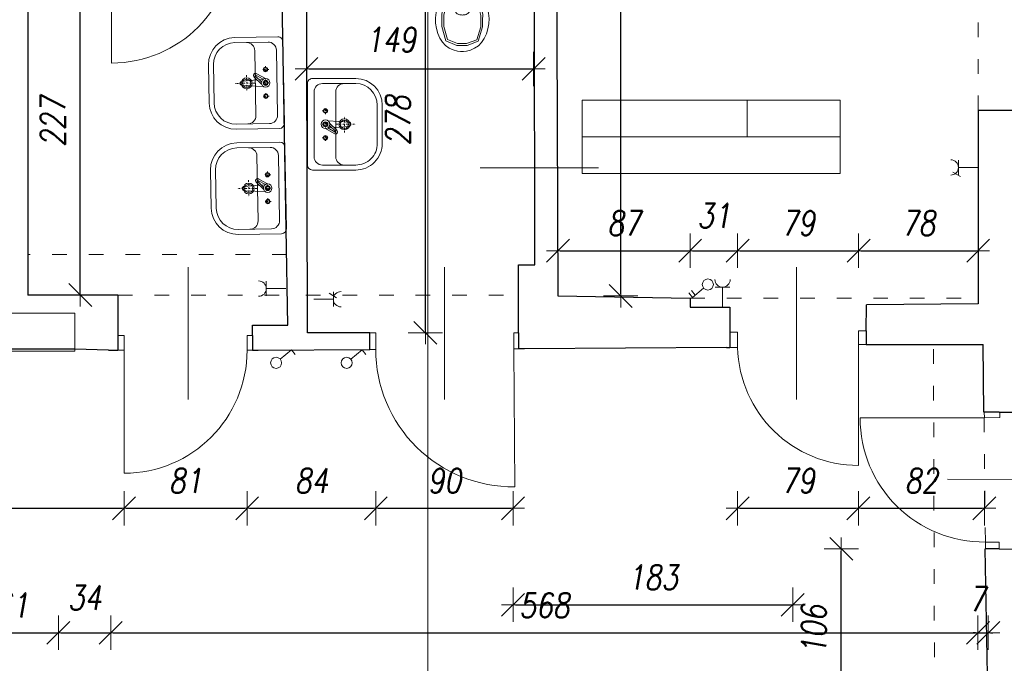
# Model space of a CAD drawing. Header units: millimetres. Extents: x -60479 to 14193, y -32440 to 949.
# Tile 56 of 68: x -14197 to -7746, y -10216 to -6001. Entities that reach past the tile are written whole.
import ezdxf

# ---------------------------------------------------------------- set-up
doc = ezdxf.new("R2010")
doc.units = ezdxf.units.MM
doc.header["$LTSCALE"] = 8
doc.linetypes.add('ACAD_ISO03W100', pattern=[30, 12, -18])
doc.linetypes.add('DASHDOT3', pattern=[0.25, 0.125, -0.0625, 0, -0.0625])
doc.layers.get('Defpoints').update_dxf_attribs({"lineweight": 0})
for name, color, linetype, lineweight in [('A_DIMEN', 7, 'Continuous', 0), ('BAM_OPISY POWIERZCHNI', 40, 'Continuous', 0), ('BAM_WYPOSAŻENIE SANITARNE', 120, 'Continuous', 0), ('instalacje', 6, 'Continuous', 0), ('parter_dzwi i okna', 3, 'Continuous', 0), ('parter_podciąg', 2, 'ACAD_ISO03W100', 0), ('parter_rzut', 7, 'Continuous', 30), ('przekroje', 3, 'Continuous', 0), ('wymiarowanie', 4, 'Continuous', 0)]:
    doc.layers.add(name, color=color, linetype=linetype, lineweight=lineweight)
doc.styles.add('ROMANS1', font='romans.shx', dxfattribs={"width": 0.8, "oblique": 10})
doc.dimstyles.new('NARCH100', dxfattribs={"dimscale": 100, "dimtxt": 1.6, "dimasz": 0.15, "dimexe": 0, "dimexo": 0, "dimgap": 1, "dimtad": 1, "dimdec": 0, "dimlfac": 0.1, "dimrnd": 1, "dimdsep": 46, "dimtxsty": 'ROMANS1', "dimblk": 'wym', "dimcen": -1.5, "dimse1": 1, "dimse2": 1, "dimclrd": 4, "dimclre": 4, "dimclrt": 3, "dimadec": 0, "dimazin": 0, "dimtfac": 0.04, "dimtdec": 0, "dimtmove": 2, "dimatfit": 3, "dimldrblk": 'wym', "dimfxl": 0, "dimtolj": 1, "dimarcsym": 0})

# ---------------------------------------------------------------- blocks, each defined once
blk = doc.blocks.new('umywalka nps')
for p, q in [((11.5, 45), (-11.5, 45)), ((11.5, 42), (-11.5, 42)), ((-27.5, 29), (-27.5, 3)), ((-24.5, 29), (-24.5, 9)), ((-1.84, 15.86), (-1.29, 24.89)), ((2.05, 12.42), (1.29, 24.89)), ((24.5, 9), (24.5, 29)), ((27.5, 3), (27.5, 29)), ((19.5, 17), (-19.5, 17)), ((-2.59, 10.85), (-5.58, 16)), ((-2.21, 12.19), (-4.79, 16.61)), ((-0.73, 13.32), (-4.33, 16.97)), ((0.66, 13.34), (-3.53, 17.58)), ((-2.05, 12.42), (-1.92, 14.53)), ((-24.5, 0), (24.5, 0)), ((-19.5, 4), (19.5, 4))]:
    blk.add_line(p, q)
at = {"linetype": 'DASHDOT3'}
for p, q in [((0, 17.31), (0, 29.11)), ((-4.9, 22.21), (4.9, 22.21)), ((-8.06, 8.88), (-8.06, 12.8)), ((0, 8.88), (0, 12.8)), ((8.06, 8.88), (8.06, 12.8)), ((-10.03, 10.84), (-6.1, 10.84)), ((-1.96, 10.84), (1.96, 10.84)), ((6.1, 10.84), (10.03, 10.84))]:
    blk.add_line(p, q, dxfattribs=at)
for centre, radius in [((0, 22.21), 3.28), ((0, 22.21), 2.48), ((-8.06, 10.84), 1.31), ((0, 10.84), 2.59), ((0, 10.84), 1.48), ((0, 10.84), 1.31), ((8.06, 10.84), 1.31), ((-8.06, 10.84), 0.991), ((0, 10.84), 0.991), ((8.06, 10.84), 0.991)]:
    blk.add_circle(centre, radius)
for centre, radius, start, end in [((-11.5, 29), 16, 90, 180), ((-11.5, 29), 13, 90, 180), ((11.5, 29), 16, 0, 90), ((11.5, 29), 13, 0, 90), ((0, 24.89), 1.29, 0, 180), ((-19.5, 22), 5, 180, 270), ((-4.56, 16.79), 1.29, 37.43881, 217.43881), ((19.5, 22), 5, 270, 0), ((-4.56, 16.79), 0.292, 37.43881, 217.43881), ((-19.5, 9), 5, 180, 270), ((19.5, 9), 5, 270, 0), ((-24.5, 3), 3, 180, 270), ((24.5, 3), 3, 270, 0)]:
    blk.add_arc(centre, radius, start, end)
blk = doc.blocks.new('eededede')
for p, q in [((1903.33, 1424.04), (1918.34, 1474.04)), ((1918.33, 1424.04), (1903.34, 1474.04))]:
    blk.add_line(p, q)
blk.add_lwpolyline([(1903.33, 1424.04), (1918.33, 1424.04), (1918.34, 1474.04), (1903.34, 1474.04)], close=True)
for points in [[(1872.52, 1465.77, 0), (1871.43, 1466.1, 0), (1869.17, 1466.61, 0), (1865.65, 1466.96, 0), (1862.07, 1466.84, 0), (1858.56, 1466.28, 0), (1855.21, 1465.29, 0), (1852.15, 1463.9, 0), (1849.48, 1462.12, 0), (1847.27, 1459.98, 0), (1845.54, 1457.52, 0), (1844.28, 1454.83, 0), (1843.51, 1451.98, 0), (1843.33, 1450.02, 0), (1843.33, 1449.04, 0)], [(1847.33, 1449.04, 0), (1847.34, 1452.45, 0), (1850.27, 1459.9, 0), (1859.86, 1462.6, 0), (1864.19, 1462.64, 0)], [(1848.6, 1449.04, 0), (1848.6, 1452.12, 0), (1851.25, 1458.86, 0), (1859.92, 1461.41, 0), (1863.83, 1461.45, 0)], [(1863.83, 1461.45, 0), (1867.6, 1461.49, 0), (1875.43, 1459.22, 0), (1878.4, 1452.43, 0), (1878.4, 1449.04, 0)], [(1864.19, 1462.64, 0), (1868.36, 1462.69, 0), (1877.03, 1460.3, 0), (1880.31, 1452.79, 0), (1880.31, 1449.04, 0)], [(1879.6, 1463.71, 0), (1878.48, 1463.86, 0), (1876.15, 1464.52, 0), (1873.73, 1465.4, 0), (1872.52, 1465.77, 0)], [(1878.05, 1461.52, 0), (1877.79, 1461.08, 0), (1877.52, 1460.64, 0), (1877.26, 1460.2, 0)], [(1884.53, 1449.05, 0), (1884.53, 1450.47, 0), (1884.23, 1453.12, 0), (1882.93, 1456.51, 0), (1880.88, 1459.32, 0), (1879.06, 1460.84, 0), (1878.05, 1461.52, 0)], [(1882.17, 1463.54, 0), (1881.74, 1463.54, 0), (1880.88, 1463.57, 0), (1880.03, 1463.65, 0), (1879.6, 1463.71, 0)], [(1899.34, 1463.54, 0), (1893.62, 1463.54, 0), (1887.89, 1463.54, 0), (1882.17, 1463.54, 0)], [(1899.34, 1463.54, 0), (1899.34, 1458.71, 0), (1899.34, 1453.88, 0), (1899.34, 1449.04, 0)], [(1869.93, 1453.68, 0), (1870.09, 1453.77, 0), (1870.41, 1453.93, 0), (1870.89, 1454.16, 0), (1871.37, 1454.38, 0), (1871.84, 1454.58, 0), (1872.31, 1454.77, 0), (1872.78, 1454.95, 0), (1873.24, 1455.12, 0), (1873.54, 1455.23, 0), (1873.69, 1455.29, 0)], [(1873.69, 1455.29, 0), (1873.75, 1455.31, 0), (1873.86, 1455.34, 0), (1874.04, 1455.36, 0), (1874.21, 1455.35, 0), (1874.39, 1455.32, 0), (1874.55, 1455.27, 0), (1874.71, 1455.19, 0), (1874.85, 1455.09, 0), (1874.94, 1455, 0), (1874.98, 1454.96, 0)], [(1877.31, 1449.04, 0), (1877.31, 1449.32, 0), (1877.28, 1449.86, 0), (1877.17, 1450.66, 0), (1876.98, 1451.45, 0), (1876.71, 1452.21, 0), (1876.38, 1452.95, 0), (1875.98, 1453.65, 0), (1875.52, 1454.33, 0), (1875.17, 1454.75, 0), (1874.98, 1454.96, 0)], [(1877.26, 1460.2, 0), (1878.1, 1459.56, 0), (1879.58, 1458.15, 0), (1881.17, 1455.62, 0), (1882.12, 1452.63, 0), (1882.33, 1450.3, 0), (1882.33, 1449.04, 0)], [(1890.06, 1456.84, 0), (1887.68, 1456.84, 0), (1885.3, 1456.84, 0), (1882.92, 1456.84, 0)], [(1885.45, 1456.26, 0), (1885.2, 1456.84, 0), (1885.45, 1457.43, 0), (1886.04, 1457.67, 0), (1886.62, 1457.43, 0), (1886.87, 1456.84, 0), (1886.62, 1456.26, 0), (1886.04, 1456.01, 0)], [(1886.04, 1459.74, 0), (1886.04, 1457.43, 0), (1886.04, 1455.12, 0), (1886.04, 1452.82, 0)], [(1872.52, 1432.32, 0), (1871.43, 1431.99, 0), (1869.17, 1431.47, 0), (1865.65, 1431.13, 0), (1862.07, 1431.25, 0), (1858.55, 1431.81, 0), (1855.21, 1432.8, 0), (1852.15, 1434.19, 0), (1849.48, 1435.97, 0), (1847.27, 1438.11, 0), (1845.54, 1440.57, 0), (1844.28, 1443.26, 0), (1843.51, 1446.11, 0), (1843.33, 1448.07, 0), (1843.33, 1449.04, 0)], [(1847.33, 1449.04, 0), (1847.33, 1445.64, 0), (1850.27, 1438.19, 0), (1859.86, 1435.49, 0), (1864.19, 1435.44, 0)], [(1848.6, 1449.04, 0), (1848.6, 1445.97, 0), (1851.25, 1439.23, 0), (1859.91, 1436.68, 0), (1863.83, 1436.64, 0)], [(1863.83, 1436.64, 0), (1867.6, 1436.59, 0), (1875.43, 1438.87, 0), (1878.4, 1445.65, 0), (1878.4, 1449.04, 0)], [(1864.19, 1435.44, 0), (1868.36, 1435.4, 0), (1877.03, 1437.79, 0), (1880.31, 1445.29, 0), (1880.31, 1449.04, 0)], [(1869.93, 1453.68, 0), (1869.34, 1453.38, 0), (1868.45, 1452.5, 0), (1867.79, 1450.77, 0), (1867.69, 1449.58, 0), (1867.69, 1449.04, 0)], [(1869.93, 1444.4, 0), (1869.71, 1444.52, 0), (1869.31, 1444.79, 0), (1868.82, 1445.28, 0), (1868.43, 1445.84, 0), (1868.13, 1446.46, 0), (1867.92, 1447.11, 0), (1867.78, 1447.77, 0), (1867.7, 1448.42, 0), (1867.69, 1448.84, 0), (1867.69, 1449.04, 0)], [(1873.32, 1452.99, 0), (1873.15, 1452.9, 0), (1872.84, 1452.68, 0), (1872.45, 1452.28, 0), (1872.14, 1451.82, 0), (1871.89, 1451.3, 0), (1871.71, 1450.75, 0), (1871.59, 1450.17, 0), (1871.52, 1449.59, 0), (1871.51, 1449.22, 0), (1871.51, 1449.04, 0)], [(1873.32, 1445.1, 0), (1873.15, 1445.19, 0), (1872.84, 1445.41, 0), (1872.45, 1445.8, 0), (1872.14, 1446.27, 0), (1871.89, 1446.79, 0), (1871.71, 1447.34, 0), (1871.59, 1447.92, 0), (1871.52, 1448.49, 0), (1871.51, 1448.87, 0), (1871.51, 1449.04, 0)], [(1875.72, 1454.03, 0), (1875.61, 1453.99, 0), (1875.39, 1453.91, 0), (1875.07, 1453.79, 0), (1874.75, 1453.66, 0), (1874.45, 1453.54, 0), (1874.15, 1453.4, 0), (1873.87, 1453.27, 0), (1873.59, 1453.13, 0), (1873.41, 1453.04, 0), (1873.32, 1452.99, 0)], [(1877.31, 1449.04, 0), (1877.31, 1448.77, 0), (1877.28, 1448.23, 0), (1877.17, 1447.43, 0), (1876.98, 1446.64, 0), (1876.71, 1445.88, 0), (1876.38, 1445.14, 0), (1875.98, 1444.43, 0), (1875.52, 1443.76, 0), (1875.17, 1443.33, 0), (1874.98, 1443.13, 0)], [(1877.26, 1437.89, 0), (1878.1, 1438.53, 0), (1879.58, 1439.93, 0), (1881.17, 1442.47, 0), (1882.12, 1445.46, 0), (1882.33, 1447.79, 0), (1882.33, 1449.04, 0)], [(1884.53, 1449.04, 0), (1884.53, 1447.61, 0), (1884.23, 1444.96, 0), (1882.93, 1441.58, 0), (1880.88, 1438.76, 0), (1879.06, 1437.24, 0), (1878.05, 1436.57, 0)], [(1881.58, 1449.04, 0), (1881.58, 1449.33, 0), (1881.68, 1449.5, 0), (1881.82, 1449.69, 0), (1881.83, 1450.01, 0), (1881.8, 1450.62, 0), (1881.73, 1451.44, 0), (1881.59, 1452.11, 0), (1881.72, 1452.41, 0), (1881.98, 1452.53, 0), (1881.96, 1452.8, 0)], [(1881.58, 1449.04, 0), (1881.58, 1448.75, 0), (1881.68, 1448.59, 0), (1881.82, 1448.4, 0), (1881.83, 1448.08, 0), (1881.8, 1447.47, 0), (1881.73, 1446.64, 0), (1881.59, 1445.97, 0), (1881.72, 1445.67, 0), (1881.98, 1445.56, 0), (1881.96, 1445.28, 0)], [(1884.39, 1451.34, 0), (1884.7, 1451.34, 0), (1885.02, 1451.34, 0), (1885.33, 1451.34, 0)], [(1885.33, 1449.04, 0), (1885.33, 1449.81, 0), (1885.33, 1450.58, 0), (1885.33, 1451.34, 0)], [(1885.33, 1449.04, 0), (1885.33, 1448.28, 0), (1885.33, 1447.51, 0), (1885.33, 1446.74, 0)], [(1899.33, 1434.54, 0), (1899.33, 1439.38, 0), (1899.33, 1444.21, 0), (1899.34, 1449.04, 0)], [(1869.93, 1444.4, 0), (1870.09, 1444.32, 0), (1870.41, 1444.15, 0), (1870.89, 1443.92, 0), (1871.37, 1443.71, 0), (1871.84, 1443.51, 0), (1872.31, 1443.32, 0), (1872.78, 1443.14, 0), (1873.24, 1442.96, 0), (1873.54, 1442.86, 0), (1873.69, 1442.8, 0)], [(1875.72, 1444.06, 0), (1875.47, 1444.15, 0), (1874.81, 1444.39, 0), (1874.01, 1444.74, 0), (1873.49, 1445, 0), (1873.32, 1445.1, 0)], [(1873.69, 1442.8, 0), (1873.75, 1442.78, 0), (1873.86, 1442.75, 0), (1874.04, 1442.73, 0), (1874.21, 1442.74, 0), (1874.39, 1442.77, 0), (1874.55, 1442.82, 0), (1874.71, 1442.9, 0), (1874.85, 1443, 0), (1874.94, 1443.08, 0), (1874.98, 1443.13, 0)], [(1889.21, 1441.24, 0), (1887.11, 1441.24, 0), (1885.01, 1441.24, 0), (1882.91, 1441.24, 0)], [(1884.39, 1446.74, 0), (1884.7, 1446.74, 0), (1885.02, 1446.74, 0), (1885.33, 1446.74, 0)], [(1885.45, 1441.83, 0), (1885.2, 1441.24, 0), (1885.45, 1440.66, 0), (1886.03, 1440.41, 0), (1886.62, 1440.66, 0), (1886.87, 1441.24, 0), (1886.62, 1441.83, 0), (1886.03, 1442.07, 0)], [(1886.03, 1444.48, 0), (1886.03, 1442.18, 0), (1886.03, 1439.88, 0), (1886.03, 1437.57, 0)], [(1878.05, 1436.57, 0), (1877.79, 1437.01, 0), (1877.52, 1437.45, 0), (1877.26, 1437.89, 0)], [(1879.6, 1434.38, 0), (1878.47, 1434.23, 0), (1876.15, 1433.57, 0), (1873.73, 1432.69, 0), (1872.52, 1432.32, 0)], [(1882.17, 1434.54, 0), (1881.74, 1434.54, 0), (1880.88, 1434.52, 0), (1880.03, 1434.43, 0), (1879.6, 1434.38, 0)], [(1899.33, 1434.54, 0), (1893.61, 1434.54, 0), (1887.89, 1434.54, 0), (1882.17, 1434.54, 0)]]:
    blk.add_polyline3d(points)
blk = doc.blocks.new('wym')
at = {"layer": 'A_DIMEN', "color": 4, "ltscale": 100}
for p, q in [((-5, -5), (5, 5)), ((0, -7.5), (0, 7.5)), ((-5, 0), (5, 0))]:
    blk.add_line(p, q, dxfattribs=at)
blk = doc.blocks.new('*D668')
at = {"layer": 'Defpoints', "color": 0, "transparency": 16777216}
for p in [(-10692.7, -2144.1), (-10259.5, -2144.1), (-10670.8, -7810)]:
    blk.add_point(p, dxfattribs=at)
at = {"layer": 'instalacje', "color": 4, "lineweight": -2, "transparency": 16777216}
blk.add_line((-10259.5, -7795), (-10259.5, -2159.1), dxfattribs=at)
at = {"layer": 'instalacje', "color": 4, "lineweight": -2, "transparency": 16777216, "xscale": 15, "yscale": 15, "zscale": 15}
for p, rotation in [((-10259.5, -2144.1), 90), ((-10259.5, -7810), 270)]:
    blk.add_blockref('wym', p, dxfattribs=dict(at, rotation=rotation))
at = {"layer": 'instalacje', "color": 3, "transparency": 16777216, "insert": (-10439.5, -4977.1), "char_height": 160, "attachment_point": 5, "rotation": 90, "style": 'ROMANS1'}
blk.add_mtext('\\A1;567', dxfattribs=at)
blk = doc.blocks.new('*D669')
at = {"layer": 'Defpoints', "color": 0, "transparency": 16777216}
for p in [(-9804.1, -7513.4), (-10670.8, -7810), (-9804.1, -7824.9)]:
    blk.add_point(p, dxfattribs=at)
at = {"layer": 'instalacje', "color": 4, "lineweight": -2, "transparency": 16777216}
blk.add_line((-10655.8, -7513.4), (-9819.1, -7513.4), dxfattribs=at)
at = {"layer": 'instalacje', "color": 4, "lineweight": -2, "transparency": 16777216, "xscale": 15, "yscale": 15, "zscale": 15, "rotation": 179.9999999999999}
blk.add_blockref('wym', (-10670.8, -7513.4), dxfattribs=at)
at = {"layer": 'instalacje', "color": 4, "lineweight": -2, "transparency": 16777216, "xscale": 15, "yscale": 15, "zscale": 15}
blk.add_blockref('wym', (-9804.1, -7513.4), dxfattribs=at)
at = {"layer": 'instalacje', "color": 3, "transparency": 16777216, "insert": (-10237.5, -7333.4), "char_height": 160, "attachment_point": 5, "style": 'ROMANS1'}
blk.add_mtext('\\A1;87', dxfattribs=at)
blk = doc.blocks.new('*D670')
at = {"layer": 'Defpoints', "color": 0, "transparency": 16777216}
for p in [(-9493.3, -7513.4), (-9804.1, -7824.9), (-9493.3, -8047.9)]:
    blk.add_point(p, dxfattribs=at)
at = {"layer": 'instalacje', "color": 4, "lineweight": -2, "transparency": 16777216}
blk.add_line((-9789.1, -7513.4), (-9508.3, -7513.4), dxfattribs=at)
at = {"layer": 'instalacje', "color": 4, "lineweight": -2, "transparency": 16777216, "xscale": 15, "yscale": 15, "zscale": 15, "rotation": 179.9999999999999}
blk.add_blockref('wym', (-9804.1, -7513.4), dxfattribs=at)
at = {"layer": 'instalacje', "color": 4, "lineweight": -2, "transparency": 16777216, "xscale": 15, "yscale": 15, "zscale": 15}
blk.add_blockref('wym', (-9493.3, -7513.4), dxfattribs=at)
at = {"layer": 'instalacje', "color": 3, "transparency": 16777216, "insert": (-9648.7, -7283.4), "char_height": 160, "attachment_point": 5, "style": 'ROMANS1'}
blk.add_mtext('\\A1;31', dxfattribs=at)
blk = doc.blocks.new('*D671')
at = {"layer": 'Defpoints', "color": 0, "transparency": 16777216}
for p in [(-8700.8, -7513.4), (-9493.3, -8047.9), (-8700.8, -8037.9)]:
    blk.add_point(p, dxfattribs=at)
at = {"layer": 'instalacje', "color": 4, "lineweight": -2, "transparency": 16777216}
blk.add_line((-9478.3, -7513.4), (-8715.8, -7513.4), dxfattribs=at)
at = {"layer": 'instalacje', "color": 4, "lineweight": -2, "transparency": 16777216, "xscale": 15, "yscale": 15, "zscale": 15, "rotation": 179.9999999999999}
blk.add_blockref('wym', (-9493.3, -7513.4), dxfattribs=at)
at = {"layer": 'instalacje', "color": 4, "lineweight": -2, "transparency": 16777216, "xscale": 15, "yscale": 15, "zscale": 15}
blk.add_blockref('wym', (-8700.8, -7513.4), dxfattribs=at)
at = {"layer": 'instalacje', "color": 3, "transparency": 16777216, "insert": (-9097.1, -7333.4), "char_height": 160, "attachment_point": 5, "style": 'ROMANS1'}
blk.add_mtext('\\A1;79', dxfattribs=at)
blk = doc.blocks.new('*D672')
at = {"layer": 'Defpoints', "color": 0, "transparency": 16777216}
for p in [(-7917.6, -7513.4), (-7917.6, -7861), (-8700.8, -8037.9)]:
    blk.add_point(p, dxfattribs=at)
at = {"layer": 'instalacje', "color": 4, "lineweight": -2, "transparency": 16777216}
blk.add_line((-8685.8, -7513.4), (-7932.6, -7513.4), dxfattribs=at)
at = {"layer": 'instalacje', "color": 4, "lineweight": -2, "transparency": 16777216, "xscale": 15, "yscale": 15, "zscale": 15, "rotation": 179.9999999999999}
blk.add_blockref('wym', (-8700.8, -7513.4), dxfattribs=at)
at = {"layer": 'instalacje', "color": 4, "lineweight": -2, "transparency": 16777216, "xscale": 15, "yscale": 15, "zscale": 15}
blk.add_blockref('wym', (-7917.6, -7513.4), dxfattribs=at)
at = {"layer": 'instalacje', "color": 3, "transparency": 16777216, "insert": (-8309.2, -7333.4), "char_height": 160, "attachment_point": 5, "style": 'ROMANS1'}
blk.add_mtext('\\A1;78', dxfattribs=at)
blk = doc.blocks.new('*D673')
at = {"layer": 'Defpoints', "color": 0, "transparency": 16777216}
for p in [(-14144, -5535.5), (-13800, -5535.5), (-14144, -7804)]:
    blk.add_point(p, dxfattribs=at)
at = {"layer": 'instalacje', "color": 4, "lineweight": -2, "transparency": 16777216}
blk.add_line((-13800, -7789), (-13800, -5550.5), dxfattribs=at)
at = {"layer": 'instalacje', "color": 4, "lineweight": -2, "transparency": 16777216, "xscale": 15, "yscale": 15, "zscale": 15}
for p, rotation in [((-13800, -5535.5), 90), ((-13800, -7804), 270)]:
    blk.add_blockref('wym', p, dxfattribs=dict(at, rotation=rotation))
at = {"layer": 'instalacje', "color": 3, "transparency": 16777216, "insert": (-13980, -6669.7), "char_height": 160, "attachment_point": 5, "rotation": 90, "style": 'ROMANS1'}
blk.add_mtext('\\A1;227', dxfattribs=at)
blk = doc.blocks.new('*D676')
at = {"layer": 'Defpoints', "color": 0, "transparency": 16777216}
for p in [(-12317.8, -5463.8), (-10829.7, -5477.3), (-10829.7, -6322.5)]:
    blk.add_point(p, dxfattribs=at)
at = {"layer": 'instalacje', "color": 4, "lineweight": -2, "transparency": 16777216}
blk.add_line((-12302.8, -6322.5), (-10844.7, -6322.5), dxfattribs=at)
at = {"layer": 'instalacje', "color": 4, "lineweight": -2, "transparency": 16777216, "xscale": 15, "yscale": 15, "zscale": 15, "rotation": 179.9999999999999}
blk.add_blockref('wym', (-12317.8, -6322.5), dxfattribs=at)
at = {"layer": 'instalacje', "color": 4, "lineweight": -2, "transparency": 16777216, "xscale": 15, "yscale": 15, "zscale": 15}
blk.add_blockref('wym', (-10829.7, -6322.5), dxfattribs=at)
at = {"layer": 'instalacje', "color": 3, "transparency": 16777216, "insert": (-11764.7, -6131.3), "char_height": 160, "attachment_point": 5, "style": 'ROMANS1'}
blk.add_mtext('\\A1;149', dxfattribs=at)
blk = doc.blocks.new('*D677')
at = {"layer": 'Defpoints', "color": 0, "transparency": 16777216}
for p in [(-12318.3, -5270.9), (-11539, -5270.9), (-12311.9, -8051.1)]:
    blk.add_point(p, dxfattribs=at)
at = {"layer": 'instalacje', "color": 4, "lineweight": -2, "transparency": 16777216}
blk.add_line((-11539, -8036.1), (-11539, -5285.9), dxfattribs=at)
at = {"layer": 'instalacje', "color": 4, "lineweight": -2, "transparency": 16777216, "xscale": 15, "yscale": 15, "zscale": 15}
for p, rotation in [((-11539, -5270.9), 90), ((-11539, -8051.1), 270)]:
    blk.add_blockref('wym', p, dxfattribs=dict(at, rotation=rotation))
at = {"layer": 'instalacje', "color": 3, "transparency": 16777216, "insert": (-11719, -6661), "char_height": 160, "attachment_point": 5, "rotation": 90, "style": 'ROMANS1'}
blk.add_mtext('\\A1;278', dxfattribs=at)
blk = doc.blocks.new('*D778')
at = {"layer": 'Defpoints', "color": 0, "transparency": 16777216}
for p in [(-13943.4, -10015.9), (-13943.4, -10795.7), (-14551.4, -11049.5)]:
    blk.add_point(p, dxfattribs=at)
at = {"layer": 'instalacje', "color": 4, "lineweight": -2, "transparency": 16777216}
blk.add_line((-14536.4, -10015.9), (-13958.4, -10015.9), dxfattribs=at)
at = {"layer": 'instalacje', "color": 4, "lineweight": -2, "transparency": 16777216, "xscale": 15, "yscale": 15, "zscale": 15, "rotation": 179.9999999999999}
blk.add_blockref('wym', (-14551.4, -10015.9), dxfattribs=at)
at = {"layer": 'instalacje', "color": 4, "lineweight": -2, "transparency": 16777216, "xscale": 15, "yscale": 15, "zscale": 15}
blk.add_blockref('wym', (-13943.4, -10015.9), dxfattribs=at)
at = {"layer": 'instalacje', "color": 3, "transparency": 16777216, "insert": (-14247.4, -9835.9), "char_height": 160, "attachment_point": 5, "style": 'ROMANS1'}
blk.add_mtext('\\A1;61', dxfattribs=at)
blk = doc.blocks.new('*D779')
at = {"layer": 'Defpoints', "color": 0, "transparency": 16777216}
for p in [(-13600.2, -10015.9), (-13943.4, -10795.7), (-13600.2, -10795.7)]:
    blk.add_point(p, dxfattribs=at)
at = {"layer": 'instalacje', "color": 4, "lineweight": -2, "transparency": 16777216}
blk.add_line((-13928.4, -10015.9), (-13615.2, -10015.9), dxfattribs=at)
at = {"layer": 'instalacje', "color": 4, "lineweight": -2, "transparency": 16777216, "xscale": 15, "yscale": 15, "zscale": 15, "rotation": 179.9999999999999}
blk.add_blockref('wym', (-13943.4, -10015.9), dxfattribs=at)
at = {"layer": 'instalacje', "color": 4, "lineweight": -2, "transparency": 16777216, "xscale": 15, "yscale": 15, "zscale": 15}
blk.add_blockref('wym', (-13600.2, -10015.9), dxfattribs=at)
at = {"layer": 'instalacje', "color": 3, "transparency": 16777216, "insert": (-13771.8, -9785.9), "char_height": 160, "attachment_point": 5, "style": 'ROMANS1'}
blk.add_mtext('\\A1;34', dxfattribs=at)
blk = doc.blocks.new('*D780')
at = {"layer": 'Defpoints', "color": 0, "transparency": 16777216}
for p in [(-7919, -10015.9), (-7919, -10527.9), (-13600.2, -10795.7)]:
    blk.add_point(p, dxfattribs=at)
at = {"layer": 'instalacje', "color": 4, "lineweight": -2, "transparency": 16777216}
blk.add_line((-13585.2, -10015.9), (-7934, -10015.9), dxfattribs=at)
at = {"layer": 'instalacje', "color": 4, "lineweight": -2, "transparency": 16777216, "xscale": 15, "yscale": 15, "zscale": 15, "rotation": 179.9999999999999}
blk.add_blockref('wym', (-13600.2, -10015.9), dxfattribs=at)
at = {"layer": 'instalacje', "color": 4, "lineweight": -2, "transparency": 16777216, "xscale": 15, "yscale": 15, "zscale": 15}
blk.add_blockref('wym', (-7919, -10015.9), dxfattribs=at)
at = {"layer": 'instalacje', "color": 3, "transparency": 16777216, "insert": (-10759.6, -9835.9), "char_height": 160, "attachment_point": 5, "style": 'ROMANS1'}
blk.add_mtext('\\A1;568', dxfattribs=at)
blk = doc.blocks.new('*D781')
at = {"layer": 'Defpoints', "color": 0, "transparency": 16777216}
for p in [(-7851.1, -10015.9), (-7919, -10527.9), (-7851.1, -10527.9)]:
    blk.add_point(p, dxfattribs=at)
at = {"layer": 'instalacje', "color": 4, "lineweight": -2, "transparency": 16777216}
for p, q in [((-7934, -10015.9), (-7949, -10015.9)), ((-7919, -10015.9), (-7851.1, -10015.9)), ((-7836.1, -10015.9), (-7821.1, -10015.9))]:
    blk.add_line(p, q, dxfattribs=at)
at = {"layer": 'instalacje', "color": 4, "lineweight": -2, "transparency": 16777216, "xscale": 15, "yscale": 15, "zscale": 15}
for p, rotation in [((-7919, -10015.9), 359.9999999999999), ((-7851.1, -10015.9), 179.9999999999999)]:
    blk.add_blockref('wym', p, dxfattribs=dict(at, rotation=rotation))
at = {"layer": 'instalacje', "color": 3, "transparency": 16777216, "insert": (-7922.4, -9795.3), "char_height": 160, "attachment_point": 5, "style": 'ROMANS1'}
blk.add_mtext('\\A1;7', dxfattribs=at)
blk = doc.blocks.new('*D644')
at = {"layer": 'Defpoints', "color": 0, "transparency": 16777216}
for p in [(-15703, -8157.1), (-13513.2, -8165), (-13513.2, -9200.1)]:
    blk.add_point(p, dxfattribs=at)
at = {"layer": 'instalacje', "color": 4, "lineweight": -2, "transparency": 16777216}
blk.add_line((-15688, -9200.1), (-13528.2, -9200.1), dxfattribs=at)
at = {"layer": 'instalacje', "color": 4, "lineweight": -2, "transparency": 16777216, "xscale": 15, "yscale": 15, "zscale": 15, "rotation": 179.9999999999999}
blk.add_blockref('wym', (-15703, -9200.1), dxfattribs=at)
at = {"layer": 'instalacje', "color": 4, "lineweight": -2, "transparency": 16777216, "xscale": 15, "yscale": 15, "zscale": 15}
blk.add_blockref('wym', (-13513.2, -9200.1), dxfattribs=at)
at = {"layer": 'instalacje', "color": 3, "transparency": 16777216, "insert": (-14608.1, -9020.1), "char_height": 160, "attachment_point": 5, "style": 'ROMANS1'}
blk.add_mtext('\\A1;219', dxfattribs=at)
blk = doc.blocks.new('*D645')
at = {"layer": 'Defpoints', "color": 0, "transparency": 16777216}
for p in [(-13513.2, -8165), (-12706.8, -8165), (-12706.8, -9200.1)]:
    blk.add_point(p, dxfattribs=at)
at = {"layer": 'instalacje', "color": 4, "lineweight": -2, "transparency": 16777216}
blk.add_line((-13498.2, -9200.1), (-12721.8, -9200.1), dxfattribs=at)
at = {"layer": 'instalacje', "color": 4, "lineweight": -2, "transparency": 16777216, "xscale": 15, "yscale": 15, "zscale": 15, "rotation": 179.9999999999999}
blk.add_blockref('wym', (-13513.2, -9200.1), dxfattribs=at)
at = {"layer": 'instalacje', "color": 4, "lineweight": -2, "transparency": 16777216, "xscale": 15, "yscale": 15, "zscale": 15}
blk.add_blockref('wym', (-12706.8, -9200.1), dxfattribs=at)
at = {"layer": 'instalacje', "color": 3, "transparency": 16777216, "insert": (-13110, -9020.1), "char_height": 160, "attachment_point": 5, "style": 'ROMANS1'}
blk.add_mtext('\\A1;81', dxfattribs=at)
blk = doc.blocks.new('*D646')
at = {"layer": 'Defpoints', "color": 0, "transparency": 16777216}
for p in [(-12706.8, -8165), (-11863.8, -8160.1), (-11863.8, -9200.1)]:
    blk.add_point(p, dxfattribs=at)
at = {"layer": 'instalacje', "color": 4, "lineweight": -2, "transparency": 16777216}
blk.add_line((-12691.8, -9200.1), (-11878.8, -9200.1), dxfattribs=at)
at = {"layer": 'instalacje', "color": 4, "lineweight": -2, "transparency": 16777216, "xscale": 15, "yscale": 15, "zscale": 15, "rotation": 179.9999999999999}
blk.add_blockref('wym', (-12706.8, -9200.1), dxfattribs=at)
at = {"layer": 'instalacje', "color": 4, "lineweight": -2, "transparency": 16777216, "xscale": 15, "yscale": 15, "zscale": 15}
blk.add_blockref('wym', (-11863.8, -9200.1), dxfattribs=at)
at = {"layer": 'instalacje', "color": 3, "transparency": 16777216, "insert": (-12285.3, -9020.1), "char_height": 160, "attachment_point": 5, "style": 'ROMANS1'}
blk.add_mtext('\\A1;84', dxfattribs=at)
blk = doc.blocks.new('*D647')
at = {"layer": 'Defpoints', "color": 0, "transparency": 16777216}
for p in [(-11863.8, -8160.1), (-10964.4, -8160.1), (-10964.4, -9200.1)]:
    blk.add_point(p, dxfattribs=at)
at = {"layer": 'instalacje', "color": 4, "lineweight": -2, "transparency": 16777216}
blk.add_line((-11848.8, -9200.1), (-10979.4, -9200.1), dxfattribs=at)
at = {"layer": 'instalacje', "color": 4, "lineweight": -2, "transparency": 16777216, "xscale": 15, "yscale": 15, "zscale": 15, "rotation": 179.9999999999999}
blk.add_blockref('wym', (-11863.8, -9200.1), dxfattribs=at)
at = {"layer": 'instalacje', "color": 4, "lineweight": -2, "transparency": 16777216, "xscale": 15, "yscale": 15, "zscale": 15}
blk.add_blockref('wym', (-10964.4, -9200.1), dxfattribs=at)
at = {"layer": 'instalacje', "color": 3, "transparency": 16777216, "insert": (-11414.1, -9020.1), "char_height": 160, "attachment_point": 5, "style": 'ROMANS1'}
blk.add_mtext('\\A1;90', dxfattribs=at)
blk = doc.blocks.new('*D648')
at = {"layer": 'Defpoints', "color": 0, "transparency": 16777216}
for p in [(-10964.4, -8160.1), (-9132.5, -8792.5), (-9132.5, -9832.5)]:
    blk.add_point(p, dxfattribs=at)
at = {"layer": 'instalacje', "color": 4, "lineweight": -2, "transparency": 16777216}
blk.add_line((-10949.4, -9832.5), (-9147.5, -9832.5), dxfattribs=at)
at = {"layer": 'instalacje', "color": 4, "lineweight": -2, "transparency": 16777216, "xscale": 15, "yscale": 15, "zscale": 15, "rotation": 179.9999999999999}
blk.add_blockref('wym', (-10964.4, -9832.5), dxfattribs=at)
at = {"layer": 'instalacje', "color": 4, "lineweight": -2, "transparency": 16777216, "xscale": 15, "yscale": 15, "zscale": 15}
blk.add_blockref('wym', (-9132.5, -9832.5), dxfattribs=at)
at = {"layer": 'instalacje', "color": 3, "transparency": 16777216, "insert": (-10048.4, -9652.5), "char_height": 160, "attachment_point": 5, "style": 'ROMANS1'}
blk.add_mtext('\\A1;183', dxfattribs=at)
blk = doc.blocks.new('*D649')
at = {"layer": 'Defpoints', "color": 0, "transparency": 16777216}
for p in [(-9493.2, -8150.5), (-8701.7, -8128.1), (-8701.7, -9200.1)]:
    blk.add_point(p, dxfattribs=at)
at = {"layer": 'instalacje', "color": 4, "lineweight": -2, "transparency": 16777216}
blk.add_line((-9478.2, -9200.1), (-8716.7, -9200.1), dxfattribs=at)
at = {"layer": 'instalacje', "color": 4, "lineweight": -2, "transparency": 16777216, "xscale": 15, "yscale": 15, "zscale": 15, "rotation": 179.9999999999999}
blk.add_blockref('wym', (-9493.2, -9200.1), dxfattribs=at)
at = {"layer": 'instalacje', "color": 4, "lineweight": -2, "transparency": 16777216, "xscale": 15, "yscale": 15, "zscale": 15}
blk.add_blockref('wym', (-8701.7, -9200.1), dxfattribs=at)
at = {"layer": 'instalacje', "color": 3, "transparency": 16777216, "insert": (-9097.4, -9020.1), "char_height": 160, "attachment_point": 5, "style": 'ROMANS1'}
blk.add_mtext('\\A1;79', dxfattribs=at)
blk = doc.blocks.new('*D650')
at = {"layer": 'Defpoints', "color": 0, "transparency": 16777216}
for p in [(-8701.7, -8128.1), (-7876.8, -8588.8), (-7876.8, -9200.1)]:
    blk.add_point(p, dxfattribs=at)
at = {"layer": 'instalacje', "color": 4, "lineweight": -2, "transparency": 16777216}
blk.add_line((-8686.7, -9200.1), (-7891.8, -9200.1), dxfattribs=at)
at = {"layer": 'instalacje', "color": 4, "lineweight": -2, "transparency": 16777216, "xscale": 15, "yscale": 15, "zscale": 15, "rotation": 179.9999999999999}
blk.add_blockref('wym', (-8701.7, -9200.1), dxfattribs=at)
at = {"layer": 'instalacje', "color": 4, "lineweight": -2, "transparency": 16777216, "xscale": 15, "yscale": 15, "zscale": 15}
blk.add_blockref('wym', (-7876.8, -9200.1), dxfattribs=at)
at = {"layer": 'instalacje', "color": 3, "transparency": 16777216, "insert": (-8289.2, -9020.1), "char_height": 160, "attachment_point": 5, "style": 'ROMANS1'}
blk.add_mtext('\\A1;82', dxfattribs=at)
blk = doc.blocks.new('*D665')
at = {"layer": 'Defpoints', "color": 0, "transparency": 16777216}
for p in [(-8813.9, -9466), (-7870.8, -9466), (-7919, -10527.9)]:
    blk.add_point(p, dxfattribs=at)
at = {"layer": 'instalacje', "color": 4, "lineweight": -2, "transparency": 16777216}
blk.add_line((-8813.9, -10512.9), (-8813.9, -9481), dxfattribs=at)
at = {"layer": 'instalacje', "color": 4, "lineweight": -2, "transparency": 16777216, "xscale": 15, "yscale": 15, "zscale": 15}
for p, rotation in [((-8813.9, -9466), 90), ((-8813.9, -10527.9), 270)]:
    blk.add_blockref('wym', p, dxfattribs=dict(at, rotation=rotation))
at = {"layer": 'instalacje', "color": 3, "transparency": 16777216, "insert": (-8993.9, -9997), "char_height": 160, "attachment_point": 5, "rotation": 90, "style": 'ROMANS1'}
blk.add_mtext('\\A1;106', dxfattribs=at)
blk = doc.blocks.new('GGGDB')
at = {"layer": 'przekroje'}
blk.add_lwpolyline([(44025, 25066.5), (44025, -5400)], dxfattribs=at)

msp = doc.modelspace()

# ---------------------------------------------------------------- linework, layer by layer
at = {"layer": 'BAM_OPISY POWIERZCHNI'}
msp.add_line((-9430.7, -6526.9), (-9430.7, -6766.9), dxfattribs=at)
for points in [[(-8822.2, -6526.9), (-10512.8, -6526.9)], [(-10512.8, -6526.9), (-10512.8, -6766.9), (-8822.2, -6766.9), (-8822.2, -6526.9)], [(-10512.8, -6766.9), (-10512.8, -7006.9), (-8822.2, -7006.9), (-8822.2, -6766.9)], [(-10405.2, -6969.9), (-11179.8, -6969.9)]]:
    msp.add_lwpolyline(points, dxfattribs=at)
at = {"layer": 'instalacje'}
for p, q in [((-9788.5, -7819.4), (-9813.8, -7789.1)), ((-9770.4, -7804.2), (-9795.7, -7773.9)), ((-9715.8, -7758.5), (-9788.5, -7819.4)), ((-12489.5, -8224.2), (-12416.8, -8163.3)), ((-12416.8, -8163.3), (-12391.5, -8193.6)), ((-12026.6, -8224.2), (-11953.9, -8163.3)), ((-11953.9, -8163.3), (-11928.6, -8193.6))]:
    msp.add_line(p, q, dxfattribs=at)
for points in [[(-8046.8, -7016.2), (-8046.8, -6920.3)], [(-8082.2, -6998.3), (-8032.5, -7028.2)], [(-8046.8, -6968.2), (-7918.8, -6968.2)], [(-12581.2, -7809.7), (-12581.2, -7713.8)], [(-12581.2, -7761.8), (-12453.2, -7761.8)], [(-12120.4, -7822.4), (-12170.1, -7792.5)], [(-12141.9, -7783.1), (-12141.9, -7879)], [(-9640.1, -7752.7), (-9544.2, -7752.7)], [(-9592.2, -7752.7), (-9592.2, -7880.7)], [(-12141.9, -7831.1), (-12269.9, -7831.1)], [(-14535.1, -7922), (-14535.1, -8172), (-13835.1, -8172), (-13835.1, -7922), (-14535.1, -7922)]]:
    msp.add_lwpolyline(points, dxfattribs=at)
for centre in [(-9688.3, -7734.8), (-12516.9, -8247.9), (-12054.1, -8247.9)]:
    msp.add_circle(centre, 36.2, dxfattribs=at)
for centre, start, end in [((-8097, -6968.2), 270, 90), ((-12631.4, -7761.8), 270, 90), ((-9592.2, -7702.4), 180, 0), ((-12091.7, -7831.1), 90, 270)]:
    msp.add_arc(centre, 50.2, start, end, dxfattribs=at)
at = {"layer": 'parter_dzwi i okna'}
for p, q in [((-10960, -8156.1), (-10960, -8051.1)), ((-10960, -8051.1), (-10928.7, -8051.1))]:
    msp.add_line(p, q, dxfattribs=at)
for points in [[(-13595, -6284.2), (-13595, -5482.9)], [(-11886.1, -8051.1), (-11903.9, -8051.1)], [(-11863.8, -8051.1), (-11886.1, -8051.1)], [(-11863.8, -8160.1), (-11863.8, -8051.1)], [(-9493.3, -8047.9), (-9544.3, -8047.9)], [(-9493.3, -8047.9), (-9493.3, -8147)], [(-8700.8, -8127.5), (-8700.8, -8037.9)], [(-8700.8, -8037.9), (-8651.1, -8037.9)], [(-13553.7, -8068.8), (-13513.2, -8068.8), (-13513.2, -8165), (-13553.7, -8165)], [(-12671.2, -8068.8), (-12706.8, -8068.8), (-12706.8, -8165), (-12671.2, -8165)], [(-8700.8, -8127.5), (-8700.8, -8919.9)], [(-8700.8, -8127.5), (-8651.1, -8127.5)], [(-13513.2, -8971.4), (-13513.2, -8165)], [(-11863.8, -8160.1), (-11903.9, -8160.5)], [(-10959.6, -8156.1), (-10960, -8156.1)], [(-10959.6, -8155.7), (-10953.9, -9059.5)], [(-10928.1, -8155.9), (-10959.6, -8156.1)], [(-9493.3, -8147), (-9544.3, -8147)], [(-7876.6, -8607.4), (-7877, -8570.3)], [(-7776.4, -8606.3), (-7776.4, -8570.3)], [(-8691, -8608.8), (-7876.6, -8607.3)], [(-7776.4, -8606.3), (-7876.6, -8607.4)], [(-7870.3, -9421.7), (-7779.9, -9421.7)], [(-7870.3, -9421.7), (-7870.3, -9466)], [(-7780.4, -9421.7), (-7780.4, -9466)]]:
    msp.add_lwpolyline(points, dxfattribs=at)
for centre, radius, start, end in [((-13595, -5482.9), 801.3, 270, 0), ((-13513.2, -8165), 806.3, 270, 0), ((-10964.4, -8160.1), 899.5, 180, 270.66576), ((-8701.7, -8128.1), 791.8, 181.36885, 270.06119), ((-7878, -8608.8), 813, 180, 270.54143)]:
    msp.add_arc(centre, radius, start, end, dxfattribs=at)
at = {"layer": 'parter_podciąg'}
for points in [[(-7917.6, -6594), (-7917.6, -5657.8)], [(-12447.3, -7537.8), (-14144, -7537.8)], [(-13553.7, -7804), (-12442.6, -7804)], [(-12322.7, -7804), (-10928.7, -7804)], [(-9804.1, -7824.9), (-7917.6, -7824.9)], [(-8201.4, -11134.7), (-8210.1, -8127.5)], [(-7870.3, -9421.7), (-7878.7, -8607.4)]]:
    msp.add_lwpolyline(points, dxfattribs=at)
at = {"layer": 'parter_rzut'}
for p, q in [((-10821, -7606.1), (-10825.6, -5287.6)), ((-10928.7, -8051.1), (-10928.7, -7606.1)), ((-10928.7, -7606.1), (-10821, -7606.1)), ((-9565.7, -8147), (-10888.9, -8155.7)), ((-7779.9, -9466), (-7589.7, -9467.9))]:
    msp.add_line(p, q, dxfattribs=at)
for points in [[(-9689.8, -2144.1), (-10692.7, -2144.1), (-10670.8, -7810), (-9804.1, -7824.9), (-9804.1, -7883.1), (-9544.3, -7883.1), (-9544.3, -8047.9)], [(-11903.9, -8051.1), (-12311.9, -8051.1), (-12318.3, -5270.9), (-10825.6, -5287.6)], [(-12671.2, -8068.8), (-12671.2, -8001.8), (-12439.1, -8001.8), (-12483.3, -5482.9)], [(-14144, -5535.5), (-14144, -7804)], [(-7917.6, -6594), (-7917.6, -7861), (-8648.2, -7867.6)], [(-7917.6, -6594), (-7647.1, -6594)], [(-13553.7, -7804), (-14144, -7804)], [(-13553.7, -7804), (-13553.7, -8068.8)], [(-8651.1, -8037.9), (-8651.1, -8037.9), (-8648.2, -7867.6)], [(-11903.9, -8160.5), (-11903.9, -8051.1)], [(-10928.7, -8051.1), (-10928.1, -8155.9)], [(-9544.3, -8047.9), (-9544.3, -8147)], [(-8651.1, -8037.9), (-8651.1, -8127.5)], [(-13553.7, -8068.8), (-13553.7, -8165)], [(-12671.2, -8068.8), (-12671.2, -8165)], [(-8651.1, -8127.5), (-7885.1, -8127.5)], [(-7880.5, -8570.3), (-7885.1, -8127.5)], [(-14535.1, -8157.1), (-13835.1, -8157.1)], [(-13614.4, -8165), (-13835.1, -8157.6)], [(-13614.4, -8165), (-13553.7, -8165)], [(-12671, -8165), (-12635.1, -8165)], [(-12635.1, -8165), (-11903.9, -8160.4)], [(-10888.9, -8155.7), (-10928.1, -8155.9)], [(-9565.7, -8147), (-9544.3, -8147)], [(-7779.9, -8570.3), (-7880.5, -8570.3)], [(-7779.9, -8570.3), (-7586, -8570.3)], [(-8000.6, -19821.9), (-8000.6, -19625.3), (-7854, -19625.3), (-7854, -17155.9), (-7909.8, -17155.9), (-7919, -10527.9), (-7851.1, -10527.9), (-7870.8, -9466)], [(-7779.9, -9466), (-7870.8, -9466)]]:
    msp.add_lwpolyline(points, dxfattribs=at)
at = {"layer": 'wymiarowanie'}
for points in [[(-13092.9, -8488.6), (-13092, -7621.5)], [(-11413.5, -8488.6), (-11412.6, -7621.5)], [(-9108.1, -8488.6), (-9107.2, -7621.5)], [(-8117.5, -9010.5), (-7306.9, -9011)]]:
    msp.add_lwpolyline(points, dxfattribs=at)

# ---------------------------------------------------------------- block references
at = {"layer": 'BAM_OPISY POWIERZCHNI'}
msp.add_blockref('GGGDB', (-55547.9, -25783), dxfattribs=at)
at = {"layer": 'BAM_WYPOSAŻENIE SANITARNE', "extrusion": (0, 0, -1), "xscale": -9.802700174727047, "yscale": 9.802700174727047, "zscale": -9.802700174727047, "rotation": 270.618415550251}
msp.add_blockref('eededede', (-2709.3, -24430.4), dxfattribs=at)
at = {"layer": 'BAM_WYPOSAŻENIE SANITARNE', "xscale": -10.898848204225, "yscale": 10.89884820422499, "zscale": 10.89884820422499}
for p, rotation in [((-12467.4, -6412.4), 90.97913987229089), ((-12311.6, -6685.5), 269.9999888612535), ((-12454, -7101.7), 91.005575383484)]:
    msp.add_blockref('umywalka nps', p, dxfattribs=dict(at, rotation=rotation))

# ---------------------------------------------------------------- dimensions: what is measured, and where the dimension line sits
at = {"layer": 'instalacje'}
for base, p1, p2, picture, middle in [((-10259.5, -2144.1), (-10670.8, -7810), (-10692.7, -2144.1), '*D668', (-10439.5, -4977.1)), ((-11539, -5270.9), (-12311.9, -8051.1), (-12318.3, -5270.9), '*D677', (-11719, -6661)), ((-13800, -5535.5), (-14144, -7804), (-14144, -5535.5), '*D673', (-13980, -6669.7)), ((-8813.9, -9466), (-7919, -10527.9), (-7870.8, -9466), '*D665', (-8993.9, -9997))]:
    dim = msp.add_linear_dim(base=base, p1=p1, p2=p2, angle=90, dimstyle='NARCH100', dxfattribs=at)
    dim.commit()
    dim.dimension.update_dxf_attribs({"geometry": picture, "text_midpoint": middle})
for base, p1, p2, picture, middle in [((-10829.7, -6322.5), (-12317.8, -5463.8), (-10829.7, -5477.3), '*D676', (-11764.7, -6131.3)), ((-7851.1, -10015.9), (-7919, -10527.9), (-7851.1, -10527.9), '*D781', (-7922.4, -9795.3))]:
    dim = msp.add_linear_dim(base=base, p1=p1, p2=p2, dimstyle='NARCH100', dxfattribs=at)
    dim.commit()
    dim.dimension.update_dxf_attribs({"geometry": picture, "text_midpoint": middle, "dimtype": 160})
for base, p1, p2, picture, middle in [((-9493.3, -7513.4), (-9804.1, -7824.9), (-9493.3, -8047.9), '*D670', (-9648.7, -7283.4)), ((-9804.1, -7513.4), (-10670.8, -7810), (-9804.1, -7824.9), '*D669', (-10237.5, -7333.4)), ((-8700.8, -7513.4), (-9493.3, -8047.9), (-8700.8, -8037.9), '*D671', (-9097.1, -7333.4)), ((-7917.6, -7513.4), (-8700.8, -8037.9), (-7917.6, -7861), '*D672', (-8309.2, -7333.4)), ((-13513.2, -9200.1), (-15703, -8157.1), (-13513.2, -8165), '*D644', (-14608.1, -9020.1)), ((-12706.8, -9200.1), (-13513.2, -8165), (-12706.8, -8165), '*D645', (-13110, -9020.1)), ((-11863.8, -9200.1), (-12706.8, -8165), (-11863.8, -8160.1), '*D646', (-12285.3, -9020.1)), ((-10964.4, -9200.1), (-11863.8, -8160.1), (-10964.4, -8160.1), '*D647', (-11414.1, -9020.1)), ((-9132.5, -9832.5), (-10964.4, -8160.1), (-9132.5, -8792.5), '*D648', (-10048.4, -9652.5)), ((-8701.7, -9200.1), (-9493.2, -8150.5), (-8701.7, -8128.1), '*D649', (-9097.4, -9020.1)), ((-7876.8, -9200.1), (-8701.7, -8128.1), (-7876.8, -8588.8), '*D650', (-8289.2, -9020.1)), ((-13943.4, -10015.9), (-14551.4, -11049.5), (-13943.4, -10795.7), '*D778', (-14247.4, -9835.9)), ((-13600.2, -10015.9), (-13943.4, -10795.7), (-13600.2, -10795.7), '*D779', (-13771.8, -9785.9)), ((-7919, -10015.9), (-13600.2, -10795.7), (-7919, -10527.9), '*D780', (-10759.6, -9835.9))]:
    dim = msp.add_linear_dim(base=base, p1=p1, p2=p2, dimstyle='NARCH100', dxfattribs=at)
    dim.commit()
    dim.dimension.update_dxf_attribs({"geometry": picture, "text_midpoint": middle})

doc.saveas('drawing.dxf')
